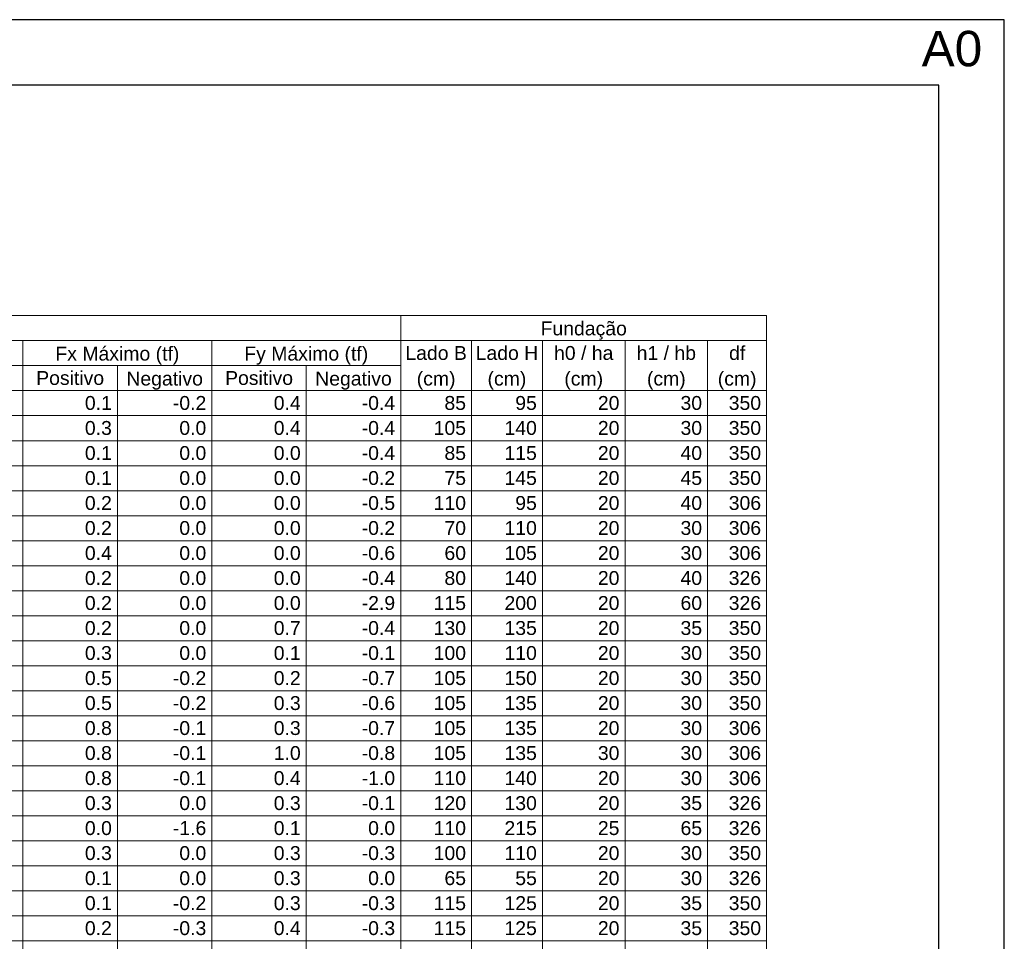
# Model space of a CAD drawing. Header units: millimetres. Extents: x 0 to 119, y 0 to 84.
# Tile 18 of 18: x 104 to 119, y 70 to 84. Entities that reach past the tile are written whole.
import ezdxf

# ---------------------------------------------------------------- set-up
doc = ezdxf.new("R2010")
doc.units = ezdxf.units.MM
doc.header["$MEASUREMENT"] = 0
doc.linetypes.add('NULL', pattern=[0])
doc.layers.add('LC-Tabelas', color=1, linetype='Continuous', lineweight=20)
doc.layers.add('LC-Textos das tabelas', color=5, linetype='Continuous', lineweight=5)
doc.layers.add('SEDUC_MARF', color=1, linetype='Continuous')
doc.layers.add('SEDUC_MARGG', color=7, linetype='Continuous')
doc.styles.add('Arial', font='txt')

msp = doc.modelspace()

# ---------------------------------------------------------------- linework, layer by layer
at = {"layer": 'LC-Tabelas'}
for points in [[(88.3915, 79.2074), (88.3915, 79.5886), (109.695, 79.5886), (109.695, 79.2074), (88.3915, 79.2074)], [(109.695, 79.2074), (109.695, 79.5886), (115.2759, 79.5886), (115.2759, 79.2074), (109.695, 79.2074)], [(100.7536, 78.8261), (100.7536, 79.2074), (103.934, 79.2074), (103.934, 78.8261), (100.7536, 78.8261)], [(103.934, 78.8261), (103.934, 79.2074), (106.8145, 79.2074), (106.8145, 78.8261), (103.934, 78.8261)], [(106.8145, 78.8261), (106.8145, 79.2074), (109.695, 79.2074), (109.695, 78.8261), (106.8145, 78.8261)], [(109.695, 78.4449), (109.695, 79.2074), (110.7752, 79.2074), (110.7752, 78.4449), (109.695, 78.4449)], [(110.7752, 78.4449), (110.7752, 79.2074), (111.8554, 79.2074), (111.8554, 78.4449), (110.7752, 78.4449)], [(111.8554, 78.4449), (111.8554, 79.2074), (113.1156, 79.2074), (113.1156, 78.4449), (111.8554, 78.4449)], [(113.1156, 78.4449), (113.1156, 79.2074), (114.3758, 79.2074), (114.3758, 78.4449), (113.1156, 78.4449)], [(114.3758, 78.4449), (114.3758, 79.2074), (115.2759, 79.2074), (115.2759, 78.4449), (114.3758, 78.4449)], [(102.3438, 78.4449), (102.3438, 78.8261), (103.934, 78.8261), (103.934, 78.4449), (102.3438, 78.4449)], [(103.934, 78.4449), (103.934, 78.8261), (105.3743, 78.8261), (105.3743, 78.4449), (103.934, 78.4449)], [(105.3743, 78.4449), (105.3743, 78.8261), (106.8145, 78.8261), (106.8145, 78.4449), (105.3743, 78.4449)], [(106.8145, 78.4449), (106.8145, 78.8261), (108.2548, 78.8261), (108.2548, 78.4449), (106.8145, 78.4449)], [(108.2548, 78.4449), (108.2548, 78.8261), (109.695, 78.8261), (109.695, 78.4449), (108.2548, 78.4449)], [(102.3438, 78.0637), (102.3438, 78.4449), (103.934, 78.4449), (103.934, 78.0637), (102.3438, 78.0637)], [(103.934, 78.0637), (103.934, 78.4449), (105.3743, 78.4449), (105.3743, 78.0637), (103.934, 78.0637)], [(105.3743, 78.0637), (105.3743, 78.4449), (106.8145, 78.4449), (106.8145, 78.0637), (105.3743, 78.0637)], [(106.8145, 78.0637), (106.8145, 78.4449), (108.2548, 78.4449), (108.2548, 78.0637), (106.8145, 78.0637)], [(108.2548, 78.0637), (108.2548, 78.4449), (109.695, 78.4449), (109.695, 78.0637), (108.2548, 78.0637)], [(109.695, 78.0637), (109.695, 78.4449), (110.7752, 78.4449), (110.7752, 78.0637), (109.695, 78.0637)], [(110.7752, 78.0637), (110.7752, 78.4449), (111.8554, 78.4449), (111.8554, 78.0637), (110.7752, 78.0637)], [(111.8554, 78.0637), (111.8554, 78.4449), (113.1156, 78.4449), (113.1156, 78.0637), (111.8554, 78.0637)], [(113.1156, 78.0637), (113.1156, 78.4449), (114.3758, 78.4449), (114.3758, 78.0637), (113.1156, 78.0637)], [(114.3758, 78.0637), (114.3758, 78.4449), (115.2759, 78.4449), (115.2759, 78.0637), (114.3758, 78.0637)], [(102.3438, 77.6824), (102.3438, 78.0637), (103.934, 78.0637), (103.934, 77.6824), (102.3438, 77.6824)], [(103.934, 77.6824), (103.934, 78.0637), (105.3743, 78.0637), (105.3743, 77.6824), (103.934, 77.6824)], [(105.3743, 77.6824), (105.3743, 78.0637), (106.8145, 78.0637), (106.8145, 77.6824), (105.3743, 77.6824)], [(106.8145, 77.6824), (106.8145, 78.0637), (108.2548, 78.0637), (108.2548, 77.6824), (106.8145, 77.6824)], [(108.2548, 77.6824), (108.2548, 78.0637), (109.695, 78.0637), (109.695, 77.6824), (108.2548, 77.6824)], [(109.695, 77.6824), (109.695, 78.0637), (110.7752, 78.0637), (110.7752, 77.6824), (109.695, 77.6824)], [(110.7752, 77.6824), (110.7752, 78.0637), (111.8554, 78.0637), (111.8554, 77.6824), (110.7752, 77.6824)], [(111.8554, 77.6824), (111.8554, 78.0637), (113.1156, 78.0637), (113.1156, 77.6824), (111.8554, 77.6824)], [(113.1156, 77.6824), (113.1156, 78.0637), (114.3758, 78.0637), (114.3758, 77.6824), (113.1156, 77.6824)], [(114.3758, 77.6824), (114.3758, 78.0637), (115.2759, 78.0637), (115.2759, 77.6824), (114.3758, 77.6824)], [(102.3438, 77.3012), (102.3438, 77.6824), (103.934, 77.6824), (103.934, 77.3012), (102.3438, 77.3012)], [(103.934, 77.3012), (103.934, 77.6824), (105.3743, 77.6824), (105.3743, 77.3012), (103.934, 77.3012)], [(105.3743, 77.3012), (105.3743, 77.6824), (106.8145, 77.6824), (106.8145, 77.3012), (105.3743, 77.3012)], [(106.8145, 77.3012), (106.8145, 77.6824), (108.2548, 77.6824), (108.2548, 77.3012), (106.8145, 77.3012)], [(108.2548, 77.3012), (108.2548, 77.6824), (109.695, 77.6824), (109.695, 77.3012), (108.2548, 77.3012)], [(109.695, 77.3012), (109.695, 77.6824), (110.7752, 77.6824), (110.7752, 77.3012), (109.695, 77.3012)], [(110.7752, 77.3012), (110.7752, 77.6824), (111.8554, 77.6824), (111.8554, 77.3012), (110.7752, 77.3012)], [(111.8554, 77.3012), (111.8554, 77.6824), (113.1156, 77.6824), (113.1156, 77.3012), (111.8554, 77.3012)], [(113.1156, 77.3012), (113.1156, 77.6824), (114.3758, 77.6824), (114.3758, 77.3012), (113.1156, 77.3012)], [(114.3758, 77.3012), (114.3758, 77.6824), (115.2759, 77.6824), (115.2759, 77.3012), (114.3758, 77.3012)], [(102.3438, 76.9199), (102.3438, 77.3012), (103.934, 77.3012), (103.934, 76.9199), (102.3438, 76.9199)], [(103.934, 76.9199), (103.934, 77.3012), (105.3743, 77.3012), (105.3743, 76.9199), (103.934, 76.9199)], [(105.3743, 76.9199), (105.3743, 77.3012), (106.8145, 77.3012), (106.8145, 76.9199), (105.3743, 76.9199)], [(106.8145, 76.9199), (106.8145, 77.3012), (108.2548, 77.3012), (108.2548, 76.9199), (106.8145, 76.9199)], [(108.2548, 76.9199), (108.2548, 77.3012), (109.695, 77.3012), (109.695, 76.9199), (108.2548, 76.9199)], [(109.695, 76.9199), (109.695, 77.3012), (110.7752, 77.3012), (110.7752, 76.9199), (109.695, 76.9199)], [(110.7752, 76.9199), (110.7752, 77.3012), (111.8554, 77.3012), (111.8554, 76.9199), (110.7752, 76.9199)], [(111.8554, 76.9199), (111.8554, 77.3012), (113.1156, 77.3012), (113.1156, 76.9199), (111.8554, 76.9199)], [(113.1156, 76.9199), (113.1156, 77.3012), (114.3758, 77.3012), (114.3758, 76.9199), (113.1156, 76.9199)], [(114.3758, 76.9199), (114.3758, 77.3012), (115.2759, 77.3012), (115.2759, 76.9199), (114.3758, 76.9199)], [(102.3438, 76.5387), (102.3438, 76.9199), (103.934, 76.9199), (103.934, 76.5387), (102.3438, 76.5387)], [(103.934, 76.5387), (103.934, 76.9199), (105.3743, 76.9199), (105.3743, 76.5387), (103.934, 76.5387)], [(105.3743, 76.5387), (105.3743, 76.9199), (106.8145, 76.9199), (106.8145, 76.5387), (105.3743, 76.5387)], [(106.8145, 76.5387), (106.8145, 76.9199), (108.2548, 76.9199), (108.2548, 76.5387), (106.8145, 76.5387)], [(108.2548, 76.5387), (108.2548, 76.9199), (109.695, 76.9199), (109.695, 76.5387), (108.2548, 76.5387)], [(109.695, 76.5387), (109.695, 76.9199), (110.7752, 76.9199), (110.7752, 76.5387), (109.695, 76.5387)], [(110.7752, 76.5387), (110.7752, 76.9199), (111.8554, 76.9199), (111.8554, 76.5387), (110.7752, 76.5387)], [(111.8554, 76.5387), (111.8554, 76.9199), (113.1156, 76.9199), (113.1156, 76.5387), (111.8554, 76.5387)], [(113.1156, 76.5387), (113.1156, 76.9199), (114.3758, 76.9199), (114.3758, 76.5387), (113.1156, 76.5387)], [(114.3758, 76.5387), (114.3758, 76.9199), (115.2759, 76.9199), (115.2759, 76.5387), (114.3758, 76.5387)], [(102.3438, 76.1575), (102.3438, 76.5387), (103.934, 76.5387), (103.934, 76.1575), (102.3438, 76.1575)], [(103.934, 76.1575), (103.934, 76.5387), (105.3743, 76.5387), (105.3743, 76.1575), (103.934, 76.1575)], [(105.3743, 76.1575), (105.3743, 76.5387), (106.8145, 76.5387), (106.8145, 76.1575), (105.3743, 76.1575)], [(106.8145, 76.1575), (106.8145, 76.5387), (108.2548, 76.5387), (108.2548, 76.1575), (106.8145, 76.1575)], [(108.2548, 76.1575), (108.2548, 76.5387), (109.695, 76.5387), (109.695, 76.1575), (108.2548, 76.1575)], [(109.695, 76.1575), (109.695, 76.5387), (110.7752, 76.5387), (110.7752, 76.1575), (109.695, 76.1575)], [(110.7752, 76.1575), (110.7752, 76.5387), (111.8554, 76.5387), (111.8554, 76.1575), (110.7752, 76.1575)], [(111.8554, 76.1575), (111.8554, 76.5387), (113.1156, 76.5387), (113.1156, 76.1575), (111.8554, 76.1575)], [(113.1156, 76.1575), (113.1156, 76.5387), (114.3758, 76.5387), (114.3758, 76.1575), (113.1156, 76.1575)], [(114.3758, 76.1575), (114.3758, 76.5387), (115.2759, 76.5387), (115.2759, 76.1575), (114.3758, 76.1575)], [(102.3438, 75.7762), (102.3438, 76.1575), (103.934, 76.1575), (103.934, 75.7762), (102.3438, 75.7762)], [(103.934, 75.7762), (103.934, 76.1575), (105.3743, 76.1575), (105.3743, 75.7762), (103.934, 75.7762)], [(105.3743, 75.7762), (105.3743, 76.1575), (106.8145, 76.1575), (106.8145, 75.7762), (105.3743, 75.7762)], [(106.8145, 75.7762), (106.8145, 76.1575), (108.2548, 76.1575), (108.2548, 75.7762), (106.8145, 75.7762)], [(108.2548, 75.7762), (108.2548, 76.1575), (109.695, 76.1575), (109.695, 75.7762), (108.2548, 75.7762)], [(109.695, 75.7762), (109.695, 76.1575), (110.7752, 76.1575), (110.7752, 75.7762), (109.695, 75.7762)], [(110.7752, 75.7762), (110.7752, 76.1575), (111.8554, 76.1575), (111.8554, 75.7762), (110.7752, 75.7762)], [(111.8554, 75.7762), (111.8554, 76.1575), (113.1156, 76.1575), (113.1156, 75.7762), (111.8554, 75.7762)], [(113.1156, 75.7762), (113.1156, 76.1575), (114.3758, 76.1575), (114.3758, 75.7762), (113.1156, 75.7762)], [(114.3758, 75.7762), (114.3758, 76.1575), (115.2759, 76.1575), (115.2759, 75.7762), (114.3758, 75.7762)], [(102.3438, 75.395), (102.3438, 75.7762), (103.934, 75.7762), (103.934, 75.395), (102.3438, 75.395)], [(103.934, 75.395), (103.934, 75.7762), (105.3743, 75.7762), (105.3743, 75.395), (103.934, 75.395)], [(105.3743, 75.395), (105.3743, 75.7762), (106.8145, 75.7762), (106.8145, 75.395), (105.3743, 75.395)], [(106.8145, 75.395), (106.8145, 75.7762), (108.2548, 75.7762), (108.2548, 75.395), (106.8145, 75.395)], [(108.2548, 75.395), (108.2548, 75.7762), (109.695, 75.7762), (109.695, 75.395), (108.2548, 75.395)], [(109.695, 75.395), (109.695, 75.7762), (110.7752, 75.7762), (110.7752, 75.395), (109.695, 75.395)], [(110.7752, 75.395), (110.7752, 75.7762), (111.8554, 75.7762), (111.8554, 75.395), (110.7752, 75.395)], [(111.8554, 75.395), (111.8554, 75.7762), (113.1156, 75.7762), (113.1156, 75.395), (111.8554, 75.395)], [(113.1156, 75.395), (113.1156, 75.7762), (114.3758, 75.7762), (114.3758, 75.395), (113.1156, 75.395)], [(114.3758, 75.395), (114.3758, 75.7762), (115.2759, 75.7762), (115.2759, 75.395), (114.3758, 75.395)], [(102.3438, 75.0137), (102.3438, 75.395), (103.934, 75.395), (103.934, 75.0137), (102.3438, 75.0137)], [(103.934, 75.0137), (103.934, 75.395), (105.3743, 75.395), (105.3743, 75.0137), (103.934, 75.0137)], [(105.3743, 75.0137), (105.3743, 75.395), (106.8145, 75.395), (106.8145, 75.0137), (105.3743, 75.0137)], [(106.8145, 75.0137), (106.8145, 75.395), (108.2548, 75.395), (108.2548, 75.0137), (106.8145, 75.0137)], [(108.2548, 75.0137), (108.2548, 75.395), (109.695, 75.395), (109.695, 75.0137), (108.2548, 75.0137)], [(109.695, 75.0137), (109.695, 75.395), (110.7752, 75.395), (110.7752, 75.0137), (109.695, 75.0137)], [(110.7752, 75.0137), (110.7752, 75.395), (111.8554, 75.395), (111.8554, 75.0137), (110.7752, 75.0137)], [(111.8554, 75.0137), (111.8554, 75.395), (113.1156, 75.395), (113.1156, 75.0137), (111.8554, 75.0137)], [(113.1156, 75.0137), (113.1156, 75.395), (114.3758, 75.395), (114.3758, 75.0137), (113.1156, 75.0137)], [(114.3758, 75.0137), (114.3758, 75.395), (115.2759, 75.395), (115.2759, 75.0137), (114.3758, 75.0137)], [(102.3438, 74.6325), (102.3438, 75.0137), (103.934, 75.0137), (103.934, 74.6325), (102.3438, 74.6325)], [(103.934, 74.6325), (103.934, 75.0137), (105.3743, 75.0137), (105.3743, 74.6325), (103.934, 74.6325)], [(105.3743, 74.6325), (105.3743, 75.0137), (106.8145, 75.0137), (106.8145, 74.6325), (105.3743, 74.6325)], [(106.8145, 74.6325), (106.8145, 75.0137), (108.2548, 75.0137), (108.2548, 74.6325), (106.8145, 74.6325)], [(108.2548, 74.6325), (108.2548, 75.0137), (109.695, 75.0137), (109.695, 74.6325), (108.2548, 74.6325)], [(109.695, 74.6325), (109.695, 75.0137), (110.7752, 75.0137), (110.7752, 74.6325), (109.695, 74.6325)], [(110.7752, 74.6325), (110.7752, 75.0137), (111.8554, 75.0137), (111.8554, 74.6325), (110.7752, 74.6325)], [(111.8554, 74.6325), (111.8554, 75.0137), (113.1156, 75.0137), (113.1156, 74.6325), (111.8554, 74.6325)], [(113.1156, 74.6325), (113.1156, 75.0137), (114.3758, 75.0137), (114.3758, 74.6325), (113.1156, 74.6325)], [(114.3758, 74.6325), (114.3758, 75.0137), (115.2759, 75.0137), (115.2759, 74.6325), (114.3758, 74.6325)], [(102.3438, 74.2513), (102.3438, 74.6325), (103.934, 74.6325), (103.934, 74.2513), (102.3438, 74.2513)], [(103.934, 74.2513), (103.934, 74.6325), (105.3743, 74.6325), (105.3743, 74.2513), (103.934, 74.2513)], [(105.3743, 74.2513), (105.3743, 74.6325), (106.8145, 74.6325), (106.8145, 74.2513), (105.3743, 74.2513)], [(106.8145, 74.2513), (106.8145, 74.6325), (108.2548, 74.6325), (108.2548, 74.2513), (106.8145, 74.2513)], [(108.2548, 74.2513), (108.2548, 74.6325), (109.695, 74.6325), (109.695, 74.2513), (108.2548, 74.2513)], [(109.695, 74.2513), (109.695, 74.6325), (110.7752, 74.6325), (110.7752, 74.2513), (109.695, 74.2513)], [(110.7752, 74.2513), (110.7752, 74.6325), (111.8554, 74.6325), (111.8554, 74.2513), (110.7752, 74.2513)], [(111.8554, 74.2513), (111.8554, 74.6325), (113.1156, 74.6325), (113.1156, 74.2513), (111.8554, 74.2513)], [(113.1156, 74.2513), (113.1156, 74.6325), (114.3758, 74.6325), (114.3758, 74.2513), (113.1156, 74.2513)], [(114.3758, 74.2513), (114.3758, 74.6325), (115.2759, 74.6325), (115.2759, 74.2513), (114.3758, 74.2513)], [(102.3438, 73.87), (102.3438, 74.2513), (103.934, 74.2513), (103.934, 73.87), (102.3438, 73.87)], [(103.934, 73.87), (103.934, 74.2513), (105.3743, 74.2513), (105.3743, 73.87), (103.934, 73.87)], [(105.3743, 73.87), (105.3743, 74.2513), (106.8145, 74.2513), (106.8145, 73.87), (105.3743, 73.87)], [(106.8145, 73.87), (106.8145, 74.2513), (108.2548, 74.2513), (108.2548, 73.87), (106.8145, 73.87)], [(108.2548, 73.87), (108.2548, 74.2513), (109.695, 74.2513), (109.695, 73.87), (108.2548, 73.87)], [(109.695, 73.87), (109.695, 74.2513), (110.7752, 74.2513), (110.7752, 73.87), (109.695, 73.87)], [(110.7752, 73.87), (110.7752, 74.2513), (111.8554, 74.2513), (111.8554, 73.87), (110.7752, 73.87)], [(111.8554, 73.87), (111.8554, 74.2513), (113.1156, 74.2513), (113.1156, 73.87), (111.8554, 73.87)], [(113.1156, 73.87), (113.1156, 74.2513), (114.3758, 74.2513), (114.3758, 73.87), (113.1156, 73.87)], [(114.3758, 73.87), (114.3758, 74.2513), (115.2759, 74.2513), (115.2759, 73.87), (114.3758, 73.87)], [(102.3438, 73.4888), (102.3438, 73.87), (103.934, 73.87), (103.934, 73.4888), (102.3438, 73.4888)], [(103.934, 73.4888), (103.934, 73.87), (105.3743, 73.87), (105.3743, 73.4888), (103.934, 73.4888)], [(105.3743, 73.4888), (105.3743, 73.87), (106.8145, 73.87), (106.8145, 73.4888), (105.3743, 73.4888)], [(106.8145, 73.4888), (106.8145, 73.87), (108.2548, 73.87), (108.2548, 73.4888), (106.8145, 73.4888)], [(108.2548, 73.4888), (108.2548, 73.87), (109.695, 73.87), (109.695, 73.4888), (108.2548, 73.4888)], [(109.695, 73.4888), (109.695, 73.87), (110.7752, 73.87), (110.7752, 73.4888), (109.695, 73.4888)], [(110.7752, 73.4888), (110.7752, 73.87), (111.8554, 73.87), (111.8554, 73.4888), (110.7752, 73.4888)], [(111.8554, 73.4888), (111.8554, 73.87), (113.1156, 73.87), (113.1156, 73.4888), (111.8554, 73.4888)], [(113.1156, 73.4888), (113.1156, 73.87), (114.3758, 73.87), (114.3758, 73.4888), (113.1156, 73.4888)], [(114.3758, 73.4888), (114.3758, 73.87), (115.2759, 73.87), (115.2759, 73.4888), (114.3758, 73.4888)], [(102.3438, 73.1075), (102.3438, 73.4888), (103.934, 73.4888), (103.934, 73.1075), (102.3438, 73.1075)], [(103.934, 73.1075), (103.934, 73.4888), (105.3743, 73.4888), (105.3743, 73.1075), (103.934, 73.1075)], [(105.3743, 73.1075), (105.3743, 73.4888), (106.8145, 73.4888), (106.8145, 73.1075), (105.3743, 73.1075)], [(106.8145, 73.1075), (106.8145, 73.4888), (108.2548, 73.4888), (108.2548, 73.1075), (106.8145, 73.1075)], [(108.2548, 73.1075), (108.2548, 73.4888), (109.695, 73.4888), (109.695, 73.1075), (108.2548, 73.1075)], [(109.695, 73.1075), (109.695, 73.4888), (110.7752, 73.4888), (110.7752, 73.1075), (109.695, 73.1075)], [(110.7752, 73.1075), (110.7752, 73.4888), (111.8554, 73.4888), (111.8554, 73.1075), (110.7752, 73.1075)], [(111.8554, 73.1075), (111.8554, 73.4888), (113.1156, 73.4888), (113.1156, 73.1075), (111.8554, 73.1075)], [(113.1156, 73.1075), (113.1156, 73.4888), (114.3758, 73.4888), (114.3758, 73.1075), (113.1156, 73.1075)], [(114.3758, 73.1075), (114.3758, 73.4888), (115.2759, 73.4888), (115.2759, 73.1075), (114.3758, 73.1075)], [(102.3438, 72.7263), (102.3438, 73.1075), (103.934, 73.1075), (103.934, 72.7263), (102.3438, 72.7263)], [(103.934, 72.7263), (103.934, 73.1075), (105.3743, 73.1075), (105.3743, 72.7263), (103.934, 72.7263)], [(105.3743, 72.7263), (105.3743, 73.1075), (106.8145, 73.1075), (106.8145, 72.7263), (105.3743, 72.7263)], [(106.8145, 72.7263), (106.8145, 73.1075), (108.2548, 73.1075), (108.2548, 72.7263), (106.8145, 72.7263)], [(108.2548, 72.7263), (108.2548, 73.1075), (109.695, 73.1075), (109.695, 72.7263), (108.2548, 72.7263)], [(109.695, 72.7263), (109.695, 73.1075), (110.7752, 73.1075), (110.7752, 72.7263), (109.695, 72.7263)], [(110.7752, 72.7263), (110.7752, 73.1075), (111.8554, 73.1075), (111.8554, 72.7263), (110.7752, 72.7263)], [(111.8554, 72.7263), (111.8554, 73.1075), (113.1156, 73.1075), (113.1156, 72.7263), (111.8554, 72.7263)], [(113.1156, 72.7263), (113.1156, 73.1075), (114.3758, 73.1075), (114.3758, 72.7263), (113.1156, 72.7263)], [(114.3758, 72.7263), (114.3758, 73.1075), (115.2759, 73.1075), (115.2759, 72.7263), (114.3758, 72.7263)], [(102.3438, 72.3451), (102.3438, 72.7263), (103.934, 72.7263), (103.934, 72.3451), (102.3438, 72.3451)], [(103.934, 72.3451), (103.934, 72.7263), (105.3743, 72.7263), (105.3743, 72.3451), (103.934, 72.3451)], [(105.3743, 72.3451), (105.3743, 72.7263), (106.8145, 72.7263), (106.8145, 72.3451), (105.3743, 72.3451)], [(106.8145, 72.3451), (106.8145, 72.7263), (108.2548, 72.7263), (108.2548, 72.3451), (106.8145, 72.3451)], [(108.2548, 72.3451), (108.2548, 72.7263), (109.695, 72.7263), (109.695, 72.3451), (108.2548, 72.3451)], [(109.695, 72.3451), (109.695, 72.7263), (110.7752, 72.7263), (110.7752, 72.3451), (109.695, 72.3451)], [(110.7752, 72.3451), (110.7752, 72.7263), (111.8554, 72.7263), (111.8554, 72.3451), (110.7752, 72.3451)], [(111.8554, 72.3451), (111.8554, 72.7263), (113.1156, 72.7263), (113.1156, 72.3451), (111.8554, 72.3451)], [(113.1156, 72.3451), (113.1156, 72.7263), (114.3758, 72.7263), (114.3758, 72.3451), (113.1156, 72.3451)], [(114.3758, 72.3451), (114.3758, 72.7263), (115.2759, 72.7263), (115.2759, 72.3451), (114.3758, 72.3451)], [(102.3438, 71.9638), (102.3438, 72.3451), (103.934, 72.3451), (103.934, 71.9638), (102.3438, 71.9638)], [(103.934, 71.9638), (103.934, 72.3451), (105.3743, 72.3451), (105.3743, 71.9638), (103.934, 71.9638)], [(105.3743, 71.9638), (105.3743, 72.3451), (106.8145, 72.3451), (106.8145, 71.9638), (105.3743, 71.9638)], [(106.8145, 71.9638), (106.8145, 72.3451), (108.2548, 72.3451), (108.2548, 71.9638), (106.8145, 71.9638)], [(108.2548, 71.9638), (108.2548, 72.3451), (109.695, 72.3451), (109.695, 71.9638), (108.2548, 71.9638)], [(109.695, 71.9638), (109.695, 72.3451), (110.7752, 72.3451), (110.7752, 71.9638), (109.695, 71.9638)], [(110.7752, 71.9638), (110.7752, 72.3451), (111.8554, 72.3451), (111.8554, 71.9638), (110.7752, 71.9638)], [(111.8554, 71.9638), (111.8554, 72.3451), (113.1156, 72.3451), (113.1156, 71.9638), (111.8554, 71.9638)], [(113.1156, 71.9638), (113.1156, 72.3451), (114.3758, 72.3451), (114.3758, 71.9638), (113.1156, 71.9638)], [(114.3758, 71.9638), (114.3758, 72.3451), (115.2759, 72.3451), (115.2759, 71.9638), (114.3758, 71.9638)], [(102.3438, 71.5826), (102.3438, 71.9638), (103.934, 71.9638), (103.934, 71.5826), (102.3438, 71.5826)], [(103.934, 71.5826), (103.934, 71.9638), (105.3743, 71.9638), (105.3743, 71.5826), (103.934, 71.5826)], [(105.3743, 71.5826), (105.3743, 71.9638), (106.8145, 71.9638), (106.8145, 71.5826), (105.3743, 71.5826)], [(106.8145, 71.5826), (106.8145, 71.9638), (108.2548, 71.9638), (108.2548, 71.5826), (106.8145, 71.5826)], [(108.2548, 71.5826), (108.2548, 71.9638), (109.695, 71.9638), (109.695, 71.5826), (108.2548, 71.5826)], [(109.695, 71.5826), (109.695, 71.9638), (110.7752, 71.9638), (110.7752, 71.5826), (109.695, 71.5826)], [(110.7752, 71.5826), (110.7752, 71.9638), (111.8554, 71.9638), (111.8554, 71.5826), (110.7752, 71.5826)], [(111.8554, 71.5826), (111.8554, 71.9638), (113.1156, 71.9638), (113.1156, 71.5826), (111.8554, 71.5826)], [(113.1156, 71.5826), (113.1156, 71.9638), (114.3758, 71.9638), (114.3758, 71.5826), (113.1156, 71.5826)], [(114.3758, 71.5826), (114.3758, 71.9638), (115.2759, 71.9638), (115.2759, 71.5826), (114.3758, 71.5826)], [(102.3438, 71.2013), (102.3438, 71.5826), (103.934, 71.5826), (103.934, 71.2013), (102.3438, 71.2013)], [(103.934, 71.2013), (103.934, 71.5826), (105.3743, 71.5826), (105.3743, 71.2013), (103.934, 71.2013)], [(105.3743, 71.2013), (105.3743, 71.5826), (106.8145, 71.5826), (106.8145, 71.2013), (105.3743, 71.2013)], [(106.8145, 71.2013), (106.8145, 71.5826), (108.2548, 71.5826), (108.2548, 71.2013), (106.8145, 71.2013)], [(108.2548, 71.2013), (108.2548, 71.5826), (109.695, 71.5826), (109.695, 71.2013), (108.2548, 71.2013)], [(109.695, 71.2013), (109.695, 71.5826), (110.7752, 71.5826), (110.7752, 71.2013), (109.695, 71.2013)], [(110.7752, 71.2013), (110.7752, 71.5826), (111.8554, 71.5826), (111.8554, 71.2013), (110.7752, 71.2013)], [(111.8554, 71.2013), (111.8554, 71.5826), (113.1156, 71.5826), (113.1156, 71.2013), (111.8554, 71.2013)], [(113.1156, 71.2013), (113.1156, 71.5826), (114.3758, 71.5826), (114.3758, 71.2013), (113.1156, 71.2013)], [(114.3758, 71.2013), (114.3758, 71.5826), (115.2759, 71.5826), (115.2759, 71.2013), (114.3758, 71.2013)], [(102.3438, 70.8201), (102.3438, 71.2013), (103.934, 71.2013), (103.934, 70.8201), (102.3438, 70.8201)], [(103.934, 70.8201), (103.934, 71.2013), (105.3743, 71.2013), (105.3743, 70.8201), (103.934, 70.8201)], [(105.3743, 70.8201), (105.3743, 71.2013), (106.8145, 71.2013), (106.8145, 70.8201), (105.3743, 70.8201)], [(106.8145, 70.8201), (106.8145, 71.2013), (108.2548, 71.2013), (108.2548, 70.8201), (106.8145, 70.8201)], [(108.2548, 70.8201), (108.2548, 71.2013), (109.695, 71.2013), (109.695, 70.8201), (108.2548, 70.8201)], [(109.695, 70.8201), (109.695, 71.2013), (110.7752, 71.2013), (110.7752, 70.8201), (109.695, 70.8201)], [(110.7752, 70.8201), (110.7752, 71.2013), (111.8554, 71.2013), (111.8554, 70.8201), (110.7752, 70.8201)], [(111.8554, 70.8201), (111.8554, 71.2013), (113.1156, 71.2013), (113.1156, 70.8201), (111.8554, 70.8201)], [(113.1156, 70.8201), (113.1156, 71.2013), (114.3758, 71.2013), (114.3758, 70.8201), (113.1156, 70.8201)], [(114.3758, 70.8201), (114.3758, 71.2013), (115.2759, 71.2013), (115.2759, 70.8201), (114.3758, 70.8201)], [(102.3438, 70.4389), (102.3438, 70.8201), (103.934, 70.8201), (103.934, 70.4389), (102.3438, 70.4389)], [(103.934, 70.4389), (103.934, 70.8201), (105.3743, 70.8201), (105.3743, 70.4389), (103.934, 70.4389)], [(105.3743, 70.4389), (105.3743, 70.8201), (106.8145, 70.8201), (106.8145, 70.4389), (105.3743, 70.4389)], [(106.8145, 70.4389), (106.8145, 70.8201), (108.2548, 70.8201), (108.2548, 70.4389), (106.8145, 70.4389)], [(108.2548, 70.4389), (108.2548, 70.8201), (109.695, 70.8201), (109.695, 70.4389), (108.2548, 70.4389)], [(109.695, 70.4389), (109.695, 70.8201), (110.7752, 70.8201), (110.7752, 70.4389), (109.695, 70.4389)], [(110.7752, 70.4389), (110.7752, 70.8201), (111.8554, 70.8201), (111.8554, 70.4389), (110.7752, 70.4389)], [(111.8554, 70.4389), (111.8554, 70.8201), (113.1156, 70.8201), (113.1156, 70.4389), (111.8554, 70.4389)], [(113.1156, 70.4389), (113.1156, 70.8201), (114.3758, 70.8201), (114.3758, 70.4389), (113.1156, 70.4389)], [(114.3758, 70.4389), (114.3758, 70.8201), (115.2759, 70.8201), (115.2759, 70.4389), (114.3758, 70.4389)], [(102.3438, 70.0576), (102.3438, 70.4389), (103.934, 70.4389), (103.934, 70.0576), (102.3438, 70.0576)], [(103.934, 70.0576), (103.934, 70.4389), (105.3743, 70.4389), (105.3743, 70.0576), (103.934, 70.0576)], [(105.3743, 70.0576), (105.3743, 70.4389), (106.8145, 70.4389), (106.8145, 70.0576), (105.3743, 70.0576)], [(106.8145, 70.0576), (106.8145, 70.4389), (108.2548, 70.4389), (108.2548, 70.0576), (106.8145, 70.0576)], [(108.2548, 70.0576), (108.2548, 70.4389), (109.695, 70.4389), (109.695, 70.0576), (108.2548, 70.0576)], [(109.695, 70.0576), (109.695, 70.4389), (110.7752, 70.4389), (110.7752, 70.0576), (109.695, 70.0576)], [(110.7752, 70.0576), (110.7752, 70.4389), (111.8554, 70.4389), (111.8554, 70.0576), (110.7752, 70.0576)], [(111.8554, 70.0576), (111.8554, 70.4389), (113.1156, 70.4389), (113.1156, 70.0576), (111.8554, 70.0576)], [(113.1156, 70.0576), (113.1156, 70.4389), (114.3758, 70.4389), (114.3758, 70.0576), (113.1156, 70.0576)], [(114.3758, 70.0576), (114.3758, 70.4389), (115.2759, 70.4389), (115.2759, 70.0576), (114.3758, 70.0576)], [(102.3438, 69.6764), (102.3438, 70.0576), (103.934, 70.0576), (103.934, 69.6764), (102.3438, 69.6764)], [(103.934, 69.6764), (103.934, 70.0576), (105.3743, 70.0576), (105.3743, 69.6764), (103.934, 69.6764)], [(105.3743, 69.6764), (105.3743, 70.0576), (106.8145, 70.0576), (106.8145, 69.6764), (105.3743, 69.6764)], [(106.8145, 69.6764), (106.8145, 70.0576), (108.2548, 70.0576), (108.2548, 69.6764), (106.8145, 69.6764)], [(108.2548, 69.6764), (108.2548, 70.0576), (109.695, 70.0576), (109.695, 69.6764), (108.2548, 69.6764)], [(109.695, 69.6764), (109.695, 70.0576), (110.7752, 70.0576), (110.7752, 69.6764), (109.695, 69.6764)], [(110.7752, 69.6764), (110.7752, 70.0576), (111.8554, 70.0576), (111.8554, 69.6764), (110.7752, 69.6764)], [(111.8554, 69.6764), (111.8554, 70.0576), (113.1156, 70.0576), (113.1156, 69.6764), (111.8554, 69.6764)], [(113.1156, 69.6764), (113.1156, 70.0576), (114.3758, 70.0576), (114.3758, 69.6764), (113.1156, 69.6764)], [(114.3758, 69.6764), (114.3758, 70.0576), (115.2759, 70.0576), (115.2759, 69.6764), (114.3758, 69.6764)]]:
    msp.add_lwpolyline(points, close=True, dxfattribs=at)
at = {"layer": 'SEDUC_MARF'}
msp.add_lwpolyline([(118.9, 84.1), (0, 84.1), (0, 0), (118.9, 0)], close=True, dxfattribs=at)
at = {"layer": 'SEDUC_MARGG'}
msp.add_lwpolyline([(2.5, 1), (117.9, 1), (117.9, 83.1), (2.5, 83.1), (2.5, 1)], dxfattribs=at)

# ---------------------------------------------------------------- texts
at = {"layer": 'Defpoints', "linetype": 'NULL', "insert": (117.64, 83.9301), "char_height": 0.54, "width": 5.451037, "attachment_point": 1, "line_spacing_factor": 0.9, "style": 'Arial'}
msp.add_mtext('A0', dxfattribs=at)
at = {"layer": 'LC-Textos das tabelas', "linetype": 'NULL', "char_height": 0.2118, "line_spacing_factor": 0.798, "style": 'Arial'}
for s, insert, width, attachment_point in [('Fundação', (112.4859, 79.2225), 2.579697, 8), ('Fx Máximo (tf)', (105.3739, 78.8405), 3.70543, 8), ('Fy Máximo (tf)', (108.2549, 78.8405), 3.70543, 8), ('Lado B', (110.2349, 78.9104), 1.838271, 8), ('Lado H', (111.3149, 78.9104), 1.870273, 8), ('h0 / ha', (112.4859, 78.9104), 1.773701, 8), ('h1 / hb', (113.7459, 78.9104), 1.773701, 8), ('df', (114.8259, 78.9104), 0.483711, 8), ('Positivo', (104.6539, 78.5294), 2.03085, 8), ('Negativo', (106.0949, 78.4595), 2.289131, 8), ('Positivo', (107.5349, 78.5294), 2.03085, 8), ('Negativo', (108.9749, 78.4595), 2.289131, 8), ('(cm)', (110.2349, 78.4595), 1.159434, 8), ('(cm)', (111.3149, 78.4595), 1.159434, 8), ('(cm)', (112.4859, 78.4595), 1.159434, 8), ('(cm)', (113.7459, 78.4595), 1.159434, 8), ('(cm)', (114.8259, 78.4595), 1.159434, 8), (' 0.1 ', (105.2899, 78.1484), 1.128564, 9), (' -0.2 ', (106.7299, 78.1484), 1.321709, 9), (' 0.4 ', (108.1699, 78.1484), 1.128564, 9), (' -0.4 ', (109.6099, 78.1484), 1.321709, 9), (' 85 ', (110.6909, 78.1484), 0.967422, 9), (' 95 ', (111.7709, 78.1484), 0.967422, 9), (' 20 ', (113.0309, 78.1484), 0.967422, 9), (' 30 ', (114.2909, 78.1484), 0.967422, 9), (' 350 ', (115.1909, 78.1484), 1.28999, 9), (' 0.3 ', (105.2899, 77.7674), 1.128564, 9), (' 0.0 ', (106.7299, 77.7674), 1.128564, 9), (' 0.4 ', (108.1699, 77.7674), 1.128564, 9), (' -0.4 ', (109.6099, 77.7674), 1.321709, 9), (' 105 ', (110.6909, 77.7674), 1.28999, 9), (' 140 ', (111.7709, 77.7674), 1.28999, 9), (' 20 ', (113.0309, 77.7674), 0.967422, 9), (' 30 ', (114.2909, 77.7674), 0.967422, 9), (' 350 ', (115.1909, 77.7674), 1.28999, 9), (' 0.1 ', (105.2899, 77.3854), 1.128564, 9), (' 0.0 ', (106.7299, 77.3854), 1.128564, 9), (' 0.0 ', (108.1699, 77.3854), 1.128564, 9), (' -0.4 ', (109.6099, 77.3854), 1.321709, 9), (' 85 ', (110.6909, 77.3854), 0.967422, 9), (' 115 ', (111.7709, 77.3854), 1.28999, 9), (' 20 ', (113.0309, 77.3854), 0.967422, 9), (' 40 ', (114.2909, 77.3854), 0.967422, 9), (' 350 ', (115.1909, 77.3854), 1.28999, 9), (' 0.1 ', (105.2899, 77.0044), 1.128564, 9), (' 0.0 ', (106.7299, 77.0044), 1.128564, 9), (' 0.0 ', (108.1699, 77.0044), 1.128564, 9), (' -0.2 ', (109.6099, 77.0044), 1.321709, 9), (' 75 ', (110.6909, 77.0044), 0.967422, 9), (' 145 ', (111.7709, 77.0044), 1.28999, 9), (' 20 ', (113.0309, 77.0044), 0.967422, 9), (' 45 ', (114.2909, 77.0044), 0.967422, 9), (' 350 ', (115.1909, 77.0044), 1.28999, 9), (' 0.2 ', (105.2899, 76.6234), 1.128564, 9), (' 0.0 ', (106.7299, 76.6234), 1.128564, 9), (' 0.0 ', (108.1699, 76.6234), 1.128564, 9), (' -0.5 ', (109.6099, 76.6234), 1.321709, 9), (' 110 ', (110.6909, 76.6234), 1.28999, 9), (' 95 ', (111.7709, 76.6234), 0.967422, 9), (' 20 ', (113.0309, 76.6234), 0.967422, 9), (' 40 ', (114.2909, 76.6234), 0.967422, 9), (' 306 ', (115.1909, 76.6234), 1.28999, 9), (' 0.2 ', (105.2899, 76.2424), 1.128564, 9), (' 0.0 ', (106.7299, 76.2424), 1.128564, 9), (' 0.0 ', (108.1699, 76.2424), 1.128564, 9), (' -0.2 ', (109.6099, 76.2424), 1.321709, 9), (' 70 ', (110.6909, 76.2424), 0.967422, 9), (' 110 ', (111.7709, 76.2424), 1.28999, 9), (' 20 ', (113.0309, 76.2424), 0.967422, 9), (' 30 ', (114.2909, 76.2424), 0.967422, 9), (' 306 ', (115.1909, 76.2424), 1.28999, 9), (' 0.4 ', (105.2899, 75.8604), 1.128564, 9), (' 0.0 ', (106.7299, 75.8604), 1.128564, 9), (' 0.0 ', (108.1699, 75.8604), 1.128564, 9), (' -0.6 ', (109.6099, 75.8604), 1.321709, 9), (' 60 ', (110.6909, 75.8604), 0.967422, 9), (' 105 ', (111.7709, 75.8604), 1.28999, 9), (' 20 ', (113.0309, 75.8604), 0.967422, 9), (' 30 ', (114.2909, 75.8604), 0.967422, 9), (' 306 ', (115.1909, 75.8604), 1.28999, 9), (' 0.2 ', (105.2899, 75.4794), 1.128564, 9), (' 0.0 ', (106.7299, 75.4794), 1.128564, 9), (' 0.0 ', (108.1699, 75.4794), 1.128564, 9), (' -0.4 ', (109.6099, 75.4794), 1.321709, 9), (' 80 ', (110.6909, 75.4794), 0.967422, 9), (' 140 ', (111.7709, 75.4794), 1.28999, 9), (' 20 ', (113.0309, 75.4794), 0.967422, 9), (' 40 ', (114.2909, 75.4794), 0.967422, 9), (' 326 ', (115.1909, 75.4794), 1.28999, 9), (' 0.2 ', (105.2899, 75.0984), 1.128564, 9), (' 0.0 ', (106.7299, 75.0984), 1.128564, 9), (' 0.0 ', (108.1699, 75.0984), 1.128564, 9), (' -2.9 ', (109.6099, 75.0984), 1.321709, 9), (' 200 ', (111.7709, 75.0984), 1.28999, 9), (' 20 ', (113.0309, 75.0984), 0.967422, 9), (' 60 ', (114.2909, 75.0984), 0.967422, 9), (' 326 ', (115.1909, 75.0984), 1.28999, 9), (' 115 ', (110.6909, 75.0984), 1.28999, 9), (' 0.2 ', (105.2899, 74.7174), 1.128564, 9), (' 0.0 ', (106.7299, 74.7174), 1.128564, 9), (' 0.7 ', (108.1699, 74.7174), 1.128564, 9), (' -0.4 ', (109.6099, 74.7174), 1.321709, 9), (' 130 ', (110.6909, 74.7174), 1.28999, 9), (' 135 ', (111.7709, 74.7174), 1.28999, 9), (' 20 ', (113.0309, 74.7174), 0.967422, 9), (' 35 ', (114.2909, 74.7174), 0.967422, 9), (' 350 ', (115.1909, 74.7174), 1.28999, 9), (' 0.3 ', (105.2899, 74.3364), 1.128564, 9), (' 0.0 ', (106.7299, 74.3364), 1.128564, 9), (' 0.1 ', (108.1699, 74.3364), 1.128564, 9), (' -0.1 ', (109.6099, 74.3364), 1.321709, 9), (' 100 ', (110.6909, 74.3364), 1.28999, 9), (' 110 ', (111.7709, 74.3364), 1.28999, 9), (' 20 ', (113.0309, 74.3364), 0.967422, 9), (' 30 ', (114.2909, 74.3364), 0.967422, 9), (' 350 ', (115.1909, 74.3364), 1.28999, 9), (' 0.5 ', (105.2899, 73.9544), 1.128564, 9), (' -0.2 ', (106.7299, 73.9544), 1.321709, 9), (' 0.2 ', (108.1699, 73.9544), 1.128564, 9), (' -0.7 ', (109.6099, 73.9544), 1.321709, 9), (' 105 ', (110.6909, 73.9544), 1.28999, 9), (' 150 ', (111.7709, 73.9544), 1.28999, 9), (' 20 ', (113.0309, 73.9544), 0.967422, 9), (' 30 ', (114.2909, 73.9544), 0.967422, 9), (' 350 ', (115.1909, 73.9544), 1.28999, 9), (' 0.5 ', (105.2899, 73.5734), 1.128564, 9), (' -0.2 ', (106.7299, 73.5734), 1.321709, 9), (' 0.3 ', (108.1699, 73.5734), 1.128564, 9), (' -0.6 ', (109.6099, 73.5734), 1.321709, 9), (' 105 ', (110.6909, 73.5734), 1.28999, 9), (' 135 ', (111.7709, 73.5734), 1.28999, 9), (' 20 ', (113.0309, 73.5734), 0.967422, 9), (' 30 ', (114.2909, 73.5734), 0.967422, 9), (' 350 ', (115.1909, 73.5734), 1.28999, 9), (' 0.8 ', (105.2899, 73.1924), 1.128564, 9), (' -0.1 ', (106.7299, 73.1924), 1.321709, 9), (' 0.3 ', (108.1699, 73.1924), 1.128564, 9), (' -0.7 ', (109.6099, 73.1924), 1.321709, 9), (' 105 ', (110.6909, 73.1924), 1.28999, 9), (' 135 ', (111.7709, 73.1924), 1.28999, 9), (' 20 ', (113.0309, 73.1924), 0.967422, 9), (' 30 ', (114.2909, 73.1924), 0.967422, 9), (' 306 ', (115.1909, 73.1924), 1.28999, 9), (' 0.8 ', (105.2899, 72.8114), 1.128564, 9), (' -0.1 ', (106.7299, 72.8114), 1.321709, 9), (' 1.0 ', (108.1699, 72.8114), 1.128564, 9), (' -0.8 ', (109.6099, 72.8114), 1.321709, 9), (' 105 ', (110.6909, 72.8114), 1.28999, 9), (' 135 ', (111.7709, 72.8114), 1.28999, 9), (' 30 ', (113.0309, 72.8114), 0.967422, 9), (' 30 ', (114.2909, 72.8114), 0.967422, 9), (' 306 ', (115.1909, 72.8114), 1.28999, 9), (' 0.8 ', (105.2899, 72.4294), 1.128564, 9), (' -0.1 ', (106.7299, 72.4294), 1.321709, 9), (' 0.4 ', (108.1699, 72.4294), 1.128564, 9), (' -1.0 ', (109.6099, 72.4294), 1.321709, 9), (' 110 ', (110.6909, 72.4294), 1.28999, 9), (' 140 ', (111.7709, 72.4294), 1.28999, 9), (' 20 ', (113.0309, 72.4294), 0.967422, 9), (' 30 ', (114.2909, 72.4294), 0.967422, 9), (' 306 ', (115.1909, 72.4294), 1.28999, 9), (' 0.3 ', (105.2899, 72.0484), 1.128564, 9), (' 0.0 ', (106.7299, 72.0484), 1.128564, 9), (' 0.3 ', (108.1699, 72.0484), 1.128564, 9), (' -0.1 ', (109.6099, 72.0484), 1.321709, 9), (' 120 ', (110.6909, 72.0484), 1.28999, 9), (' 130 ', (111.7709, 72.0484), 1.28999, 9), (' 20 ', (113.0309, 72.0484), 0.967422, 9), (' 35 ', (114.2909, 72.0484), 0.967422, 9), (' 326 ', (115.1909, 72.0484), 1.28999, 9), (' 0.0 ', (105.2899, 71.6674), 1.128564, 9), (' -1.6 ', (106.7299, 71.6674), 1.321709, 9), (' 0.1 ', (108.1699, 71.6674), 1.128564, 9), (' 0.0 ', (109.6099, 71.6674), 1.128564, 9), (' 110 ', (110.6909, 71.6674), 1.28999, 9), (' 215 ', (111.7709, 71.6674), 1.28999, 9), (' 25 ', (113.0309, 71.6674), 0.967422, 9), (' 65 ', (114.2909, 71.6674), 0.967422, 9), (' 326 ', (115.1909, 71.6674), 1.28999, 9), (' 0.3 ', (105.2899, 71.2864), 1.128564, 9), (' 0.0 ', (106.7299, 71.2864), 1.128564, 9), (' 0.3 ', (108.1699, 71.2864), 1.128564, 9), (' -0.3 ', (109.6099, 71.2864), 1.321709, 9), (' 100 ', (110.6909, 71.2864), 1.28999, 9), (' 110 ', (111.7709, 71.2864), 1.28999, 9), (' 20 ', (113.0309, 71.2864), 0.967422, 9), (' 30 ', (114.2909, 71.2864), 0.967422, 9), (' 350 ', (115.1909, 71.2864), 1.28999, 9), (' 0.1 ', (105.2899, 70.9044), 1.128564, 9), (' 0.0 ', (106.7299, 70.9044), 1.128564, 9), (' 0.3 ', (108.1699, 70.9044), 1.128564, 9), (' 0.0 ', (109.6099, 70.9044), 1.128564, 9), (' 65 ', (110.6909, 70.9044), 0.967422, 9), (' 55 ', (111.7709, 70.9044), 0.967422, 9), (' 20 ', (113.0309, 70.9044), 0.967422, 9), (' 30 ', (114.2909, 70.9044), 0.967422, 9), (' 326 ', (115.1909, 70.9044), 1.28999, 9), (' 0.1 ', (105.2899, 70.5234), 1.128564, 9), (' -0.2 ', (106.7299, 70.5234), 1.321709, 9), (' 0.3 ', (108.1699, 70.5234), 1.128564, 9), (' -0.3 ', (109.6099, 70.5234), 1.321709, 9), (' 115 ', (110.6909, 70.5234), 1.28999, 9), (' 125 ', (111.7709, 70.5234), 1.28999, 9), (' 20 ', (113.0309, 70.5234), 0.967422, 9), (' 35 ', (114.2909, 70.5234), 0.967422, 9), (' 350 ', (115.1909, 70.5234), 1.28999, 9), (' 0.2 ', (105.2899, 70.1424), 1.128564, 9), (' -0.3 ', (106.7299, 70.1424), 1.321709, 9), (' 0.4 ', (108.1699, 70.1424), 1.128564, 9), (' -0.3 ', (109.6099, 70.1424), 1.321709, 9), (' 125 ', (111.7709, 70.1424), 1.28999, 9), (' 20 ', (113.0309, 70.1424), 0.967422, 9), (' 35 ', (114.2909, 70.1424), 0.967422, 9), (' 350 ', (115.1909, 70.1424), 1.28999, 9), (' 115 ', (110.6909, 70.1424), 1.28999, 9)]:
    msp.add_mtext(s, dxfattribs=dict(at, insert=insert, width=width, attachment_point=attachment_point))

doc.saveas('drawing.dxf')
